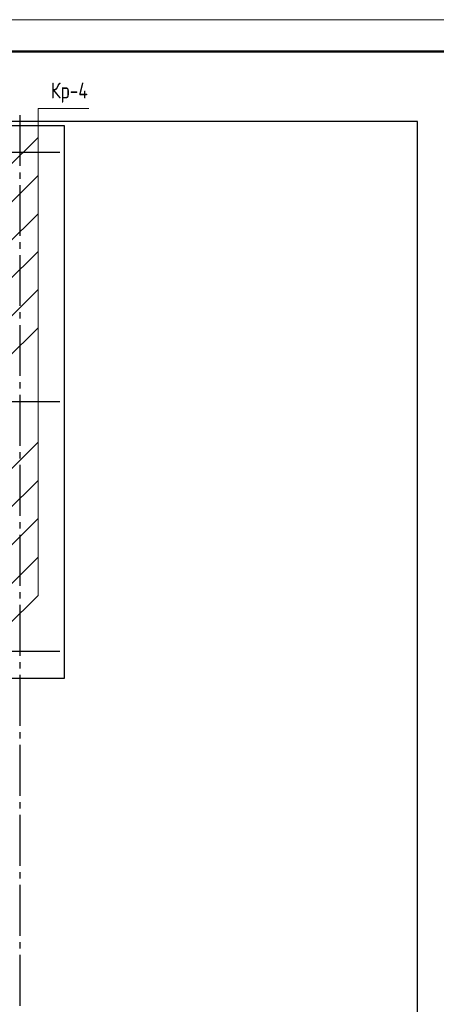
# Model space of a CAD drawing. Header units: millimetres. Extents: x 0 to 37092, y 0 to 42000.
# Tile 11 of 12: x 12298 to 18849, y 26521 to 42000. Entities that reach past the tile are written whole.
import ezdxf

# ---------------------------------------------------------------- set-up
doc = ezdxf.new("R2010")
doc.units = ezdxf.units.MM
doc.linetypes.add('______5', pattern=[1100, 800, -100, 100, -100])
for name, color, linetype, lineweight in [('Standard', 7, 'Continuous', 25), ('ЖБ Перекрытие верхний уровень', 7, 'Continuous', 35), ('Оси', 40, '______5', 18), ('Позиционная метка номер позиции', 7, 'Continuous', 13)]:
    doc.layers.add(name, color=color, linetype=linetype, lineweight=lineweight)
doc.styles.add('GOST 2.304-81', font='txt')

msp = doc.modelspace()

# ---------------------------------------------------------------- linework, layer by layer
at = {"layer": 'Standard', "color": 7, "linetype": 'Continuous', "lineweight": 13, "transparency": 33554687}
msp.add_lwpolyline([(0, 0), (29700, 0), (29700, 42000), (0, 42000), (0, 0)], close=True, dxfattribs=at)
at = {"layer": 'Standard', "color": 7, "linetype": 'Continuous', "lineweight": 50, "transparency": 33554687}
msp.add_lwpolyline([(2000, 41500), (29200, 41500), (29200, 500), (2000, 500), (2000, 41500)], close=True, dxfattribs=at)
at = {"layer": 'Standard', "color": 254, "linetype": 'Continuous', "lineweight": 25, "true_color": 0xc4c4ff, "transparency": 33554687}
msp.add_lwpolyline([(5073, 9727), (18552, 9727), (18552, 40398), (5073, 40398), (5073, 9727)], dxfattribs=at)
at = {"layer": 'ЖБ Перекрытие верхний уровень', "color": 7, "linetype": 'Continuous', "lineweight": 25, "transparency": 33554687}
for p, q in [((13001, 40330), (11401, 40330)), ((13001, 31650), (13001, 40330)), ((11401, 31650), (13001, 31650))]:
    msp.add_line(p, q, dxfattribs=at)
at = {"layer": 'Оси', "color": 8, "linetype": '______5', "lineweight": -3, "transparency": 33554687}
for p, q in [((12301, 40500), (12301, 7060)), ((12931, 39910), (3600, 39910)), ((12931, 35990), (3600, 35990)), ((12931, 32070), (3600, 32070))]:
    msp.add_line(p, q, dxfattribs=at)
at = {"layer": 'Позиционная метка номер позиции', "color": 7, "linetype": 'Continuous', "lineweight": 13, "transparency": 33554687}
for p, q in [((12087, 39050), (12587, 39550)), ((12087, 38450), (12587, 38950)), ((12087, 37856), (12587, 38356)), ((12087, 37256), (12587, 37756)), ((12087, 36656), (12587, 37156)), ((12087, 34856), (12587, 35356)), ((12087, 34256), (12587, 34756)), ((12087, 33656), (12587, 34156)), ((12087, 33050), (12587, 33550))]:
    msp.add_line(p, q, dxfattribs=at)
for points in [[(12087, 39650), (12587, 40150), (12587, 40602), (13387, 40602)], [(12087, 32450), (12587, 32950), (12587, 40602), (13387, 40602)]]:
    msp.add_lwpolyline(points, dxfattribs=at)

# ---------------------------------------------------------------- texts
at = {"layer": 'Standard', "color": 7, "linetype": 'Continuous', "lineweight": 25, "transparency": 33554687, "insert": (12787, 40694), "char_height": 250, "width": 728.94, "attachment_point": 7, "style": 'GOST 2.304-81'}
msp.add_mtext('Кр-4', dxfattribs=at)

doc.saveas('drawing.dxf')
